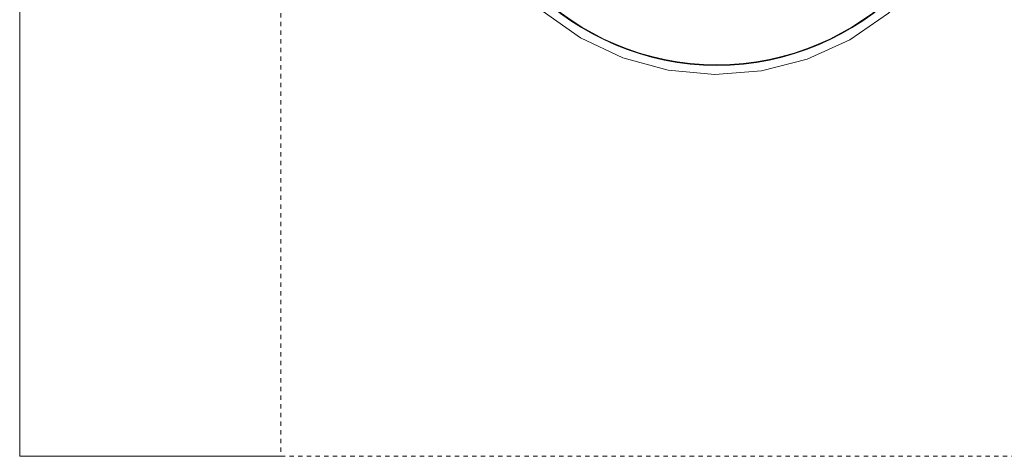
# Model space of a CAD drawing. Header units: inches. Extents: x 102 to 2483, y -110 to 488.
# Tile 23 of 30: x 1681 to 1703, y 135 to 145. Entities that reach past the tile are written whole.
import ezdxf

# ---------------------------------------------------------------- set-up
doc = ezdxf.new("R2010")
doc.units = ezdxf.units.IN
doc.header["$MEASUREMENT"] = 0
doc.linetypes.add('Dash 1_16_', pattern=[0.125, 0.0625, -0.0625])
doc.layers.add('P-SANR-FIXT', color=6, linetype='Continuous', lineweight=9)

# ---------------------------------------------------------------- blocks, each defined once
blk = doc.blocks.new('SSG_Safety_Station_Shower_Eyewash_PLA_3_ - Default-3066068-Domestic Water Floor Plan')
at = {"layer": 'P-SANR-FIXT', "color": 11}
for p, q in [((-15, 6), (15, 6)), ((-15, 0), (-15, 6))]:
    blk.add_line(p, q, dxfattribs=at)
at = {"layer": 'P-SANR-FIXT', "color": 11, "linetype": 'Dash 1_16_'}
for p, q in [((15, 0), (-15, 0)), ((-15, 0), (-15, -48))]:
    blk.add_line(p, q, dxfattribs=at)
at = {"layer": 'P-SANR-FIXT', "color": 11, "flags": 128}
blk.add_lwpolyline([(0, -3.812), (-1.074, -3.906), (-2.115, -4.183), (-3.093, -4.637), (-3.978, -5.253), (-4.743, -6.012), (-5.365, -6.892), (-5.826, -7.867), (-6.111, -8.906), (-6.212, -9.98), (-6.126, -11.054), (-5.856, -12.098), (-5.41, -13.079), (-4.8, -13.968), (-4.047, -14.738), (-3.171, -15.367), (-2.2, -15.834), (-1.162, -16.127), (-0.09, -16.236), (0, -16.237)], dxfattribs=at)
at = {"layer": 'P-SANR-FIXT', "color": 11}
for radius in [6.001, 5.986]:
    blk.add_arc((0, -10.025), radius, 90, 270, dxfattribs=at)

msp = doc.modelspace()

# ---------------------------------------------------------------- block references
at = {"layer": 'P-SANR-FIXT', "color": 11, "rotation": 89.9999999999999}
msp.add_blockref('SSG_Safety_Station_Shower_Eyewash_PLA_3_ - Default-3066068-Domestic Water Floor Plan', (1686.765, 149.54), dxfattribs=at)

doc.saveas('drawing.dxf')
